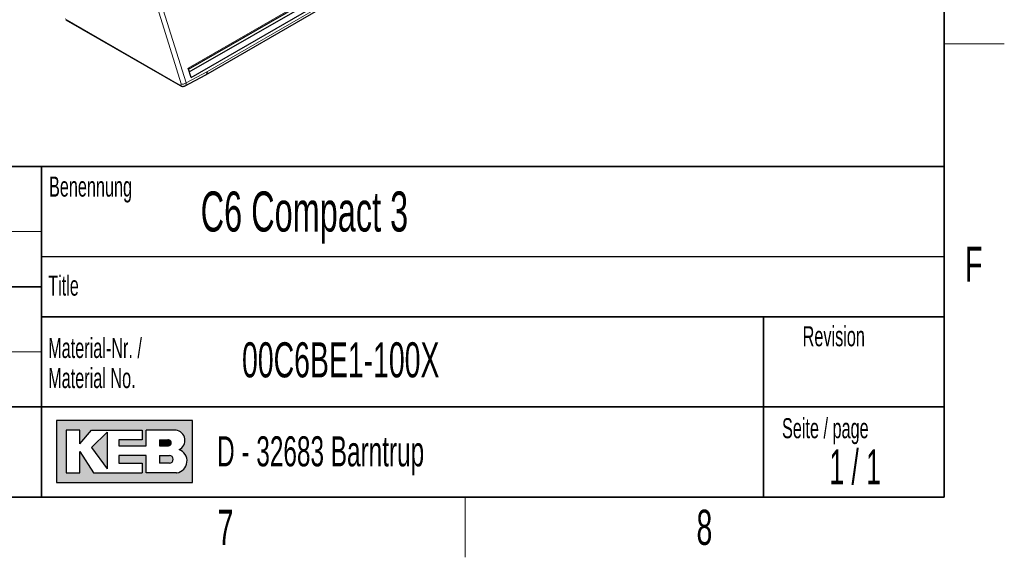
# Model space of a CAD drawing. Header units: millimetres. Extents: x 5 to 418, y 2 to 292.
# Tile 21 of 26: x 316 to 414, y 6 to 60. Entities that reach past the tile are written whole.
import ezdxf

# ---------------------------------------------------------------- set-up
doc = ezdxf.new("R2010")
doc.units = ezdxf.units.MM
doc.layers.add('SLD-0', color=7, linetype='Continuous')
doc.styles.add('SLDTEXTSTYLE0', font='TXT', dxfattribs={"width": 0.605})
doc.styles.add('SLDTEXTSTYLE1', font='TXT', dxfattribs={"width": 0.563})

msp = doc.modelspace()

# ---------------------------------------------------------------- hatches: boundary and pattern name
at = {"linetype": 'Continuous'}
h = msp.add_hatch(color=7, dxfattribs=at)
h.paths.add_polyline_path([(319.519086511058, 13.45626988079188), (333.083981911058, 13.45626988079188), (333.083981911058, 19.65736492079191), (319.519086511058, 19.65736492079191)], flags=0)
edge = h.paths.add_edge_path(flags=0)
edge.add_arc((331.3188604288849, 15.61738520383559), 1.20464082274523, -81.72003226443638, 70.1709600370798, ccw=False)
edge.add_line((331.4923410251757, 14.42530131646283), (331.480008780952, 14.42519098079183))
edge.add_line((331.480008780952, 14.42519098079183), (328.4331606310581, 14.42519098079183))
edge.add_line((328.4331606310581, 14.42519098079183), (328.4331606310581, 16.16924896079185))
edge.add_line((328.4331606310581, 16.16924896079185), (325.7201815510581, 16.16924896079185))
edge.add_line((325.7201815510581, 16.16924896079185), (325.7201815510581, 15.39411208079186))
edge.add_line((325.7201815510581, 15.39411208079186), (328.0455921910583, 15.39411208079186))
edge.add_line((328.0455921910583, 15.39411208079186), (328.0455921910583, 14.42519098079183))
edge.add_line((328.0455921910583, 14.42519098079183), (323.2009866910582, 14.42519098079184))
edge.add_line((323.2009866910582, 14.42519098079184), (321.8444971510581, 16.55681740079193))
edge.add_line((321.8444971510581, 16.55681740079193), (321.8444971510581, 14.42519098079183))
edge.add_line((321.8444971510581, 14.42519098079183), (320.4880076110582, 14.42519098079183))
edge.add_line((320.4880076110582, 14.42519098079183), (320.4880076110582, 18.68844382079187))
edge.add_line((320.4880076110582, 18.68844382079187), (321.8444971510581, 18.68844382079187))
edge.add_line((321.8444971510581, 18.68844382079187), (321.8444971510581, 17.33195428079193))
edge.add_line((321.8444971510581, 17.33195428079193), (323.0072024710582, 18.68844382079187))
edge.add_line((323.0072024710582, 18.68844382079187), (328.0455921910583, 18.68844382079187))
edge.add_line((328.0455921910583, 18.68844382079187), (328.0455921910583, 17.71952272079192))
edge.add_line((328.0455921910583, 17.71952272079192), (325.7201815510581, 17.71952272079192))
edge.add_line((325.7201815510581, 17.71952272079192), (325.7201815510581, 17.13817006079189))
edge.add_line((325.7201815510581, 17.13817006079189), (328.4331606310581, 17.13817006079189))
edge.add_line((328.4331606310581, 17.13817006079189), (328.4331606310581, 18.68844382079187))
edge.add_line((328.4331606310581, 18.68844382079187), (331.4242487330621, 18.68844382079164))
edge.add_line((331.4242487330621, 18.68844382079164), (331.4256482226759, 18.68844382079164))
edge.add_line((331.4256482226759, 18.68844382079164), (331.4259454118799, 18.68845828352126))
edge.add_arc((331.2860949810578, 17.67430640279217), 1.023749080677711, -64.45894120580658, 82.14849338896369, ccw=False)
msp.add_hatch(color=7, dxfattribs=at).paths.add_polyline_path([(324.5574762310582, 14.81275942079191), (324.557476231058, 18.49465960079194), (323.0072024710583, 16.94438584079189)], flags=0)
h = msp.add_hatch(color=7, dxfattribs=at)
edge = h.paths.add_edge_path(flags=0)
edge.add_line((329.7896501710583, 17.13817006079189), (330.6013652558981, 17.13817006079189))
edge.add_arc((330.6568434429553, 17.42884639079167), 0.2959232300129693, 259.1945394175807, 460.8054605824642)
edge.add_line((330.6013652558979, 17.71952272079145), (329.7896501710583, 17.71952272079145))
edge.add_line((329.7896501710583, 17.71952272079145), (329.7896501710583, 17.13817006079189))
h = msp.add_hatch(color=7, dxfattribs=at)
edge = h.paths.add_edge_path(flags=0)
edge.add_line((329.7896501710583, 15.39411208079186), (330.7588584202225, 15.39411208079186))
edge.add_arc((330.7588584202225, 15.78168052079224), 0.3875684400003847, 270.0000000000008, 450.0000000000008)
edge.add_line((330.7588584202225, 16.16924896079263), (330.7386620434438, 16.16924896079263))
edge.add_line((330.7386620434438, 16.16924896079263), (329.7896501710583, 16.16924896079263))
edge.add_line((329.7896501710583, 16.16924896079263), (329.7896501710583, 15.39411208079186))

# ---------------------------------------------------------------- linework, layer by layer
at = {"color": 7, "linetype": 'Continuous', "lineweight": 18}
for p, q in [((332.6352691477, 54.8008717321), (390.6028900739, 88.2648669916)), ((328.5330568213, 64.1500291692), (331.9373420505, 53.2570920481)), ((329.0280315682, 64.1927406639), (332.4215027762, 53.3344059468)), ((334.5513199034, 54.4780378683), (345.9561679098, 61.0619164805)), ((320.3819631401, 59.7271777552), (331.7663823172, 53.155092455)), ((332.4215027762, 53.3344059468), (334.5513199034, 54.4780378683))]:
    msp.add_line(p, q, dxfattribs=at)
at = {"color": 7, "linetype": 'Continuous', "lineweight": 25}
for p, q in [((332.6666140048, 54.7005753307), (390.5303884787, 88.1046213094)), ((332.7487941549, 54.4376175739), (345.3869469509, 61.7334678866)), ((332.9227941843, 53.8808571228), (345.9561679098, 61.4048636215)), ((334.3976768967, 54.1525588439), (345.8111647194, 60.741425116)), ((320.4436507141, 59.6442459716), (331.8280698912, 53.0721606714)), ((332.2701155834, 53.0101104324), (334.3999327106, 54.1537423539)), ((332.9227941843, 53.8808571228), (332.6352691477, 54.8008717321))]:
    msp.add_line(p, q, dxfattribs=at)
for points, knots in [([(334.3882819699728, 54.16195436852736), (334.4034503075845, 54.16571728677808), (334.4656592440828, 54.18114990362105), (334.5290854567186, 54.29280590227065), (334.5439086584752, 54.41629585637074), (334.5513199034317, 54.47803786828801)], [0, 0, 0, 0, 0.1388469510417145, 0.5694441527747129, 1, 1, 1, 1]), ([(331.8387717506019, 53.06669583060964), (331.8768046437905, 53.04874782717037), (331.9557908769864, 53.0114736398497), (332.0812601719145, 52.98724568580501), (332.2081120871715, 52.98967698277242), (332.2815069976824, 53.0205704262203), (332.3189353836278, 53.0363248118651)], [0, 0, 0, 0, 0.2270093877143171, 0.4714502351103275, 0.7304613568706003, 0.9999999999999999, 0.9999999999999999, 0.9999999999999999, 0.9999999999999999])]:
    msp.add_open_spline(points, degree=3, knots=knots, dxfattribs=at)
at = {"color": 7, "linetype": 'Continuous', "lineweight": 18}
for points, knots in [([(331.9373420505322, 53.25709204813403), (331.946706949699, 53.22586968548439), (331.9508325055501, 53.19766165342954), (331.9450261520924, 53.15293765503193), (331.9355644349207, 53.13617535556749), (331.9044607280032, 53.11667919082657), (331.8827879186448, 53.11398795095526), (331.8302918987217, 53.12364765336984), (331.7992069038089, 53.13656909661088), (331.7663823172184, 53.15509245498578)], [0, 0, 0, 0, 0.25, 0.25, 0.5, 0.5, 0.75, 0.75, 1, 1, 1, 1]), ([(331.7663823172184, 53.15509245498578), (331.7765326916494, 53.13012194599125), (331.792937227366, 53.08976583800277), (331.8281216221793, 53.07642016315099), (331.8415355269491, 53.07133217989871)], [0, 0, 0, 0, 0.6187541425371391, 1, 1, 1, 1]), ([(331.9373420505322, 53.25709204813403), (331.9665087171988, 53.2402544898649), (332.0030593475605, 53.22681817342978), (332.0870568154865, 53.21310466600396), (332.1343929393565, 53.21300924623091), (332.2289312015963, 53.22810572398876), (332.2758134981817, 53.24324654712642), (332.3582026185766, 53.2835297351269), (332.3936105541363, 53.30845685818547), (332.4215027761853, 53.33440594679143)], [0, 0, 0, 0, 0.25, 0.25, 0.5, 0.5, 0.75, 0.75, 1, 1, 1, 1]), ([(332.4215027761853, 53.33440594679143), (332.4236502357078, 53.26035640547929), (332.4276963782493, 53.12083573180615), (332.3477080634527, 53.06562739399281), (332.3101729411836, 53.03972046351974)], [0, 0, 0, 0, 0.530742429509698, 1, 1, 1, 1])]:
    msp.add_open_spline(points, degree=3, knots=knots, dxfattribs=at)
at = {"layer": 'SLD-0', "lineweight": 35}
for p, q in [((408, 12), (408, 282.5)), ((318, 45), (266.3304509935, 45)), ((318, 45), (318, 12)), ((318, 45), (318, 40.1053465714)), ((318, 45), (408, 45)), ((318, 45), (318, 12)), ((408, 45), (408, 12)), ((266.3304509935, 33), (318, 33)), ((408, 30), (318, 30)), ((390, 12), (390, 30)), ((266.3304509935, 21), (318, 21)), ((318, 21), (390, 21)), ((390, 21), (408, 21)), ((26, 12), (408, 12)), ((266.3304509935, 12), (318, 12)), ((408, 12), (318, 12))]:
    msp.add_line(p, q, dxfattribs=at)
at = {"layer": 'SLD-0', "lineweight": 18}
for p, q in [((408, 57.25), (414, 57.25)), ((266.3304509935, 38.5), (318, 38.5)), ((266.3304509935, 26.5), (318, 26.5)), ((360.25, 6), (360.25, 12))]:
    msp.add_line(p, q, dxfattribs=at)
at = {"layer": 'SLD-0'}
for p, q in [((318, 36), (408, 36)), ((331.4242487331, 18.6884438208), (331.4256482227, 18.6884438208)), ((331.4256482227, 18.6884438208), (331.4259454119, 18.6884582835)), ((331.480008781, 14.4251909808), (331.4923410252, 14.4253013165))]:
    msp.add_line(p, q, dxfattribs=at)
at = {"layer": 'SLD-0', "linetype": 'Continuous'}
for p, q in [((333.0839819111, 19.6573649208), (319.5190865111, 19.6573649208)), ((319.5190865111, 19.6573649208), (319.5190865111, 13.4562698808)), ((333.0839819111, 13.4562698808), (333.0839819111, 19.6573649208)), ((321.8444971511, 18.6884438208), (320.4880076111, 18.6884438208)), ((320.4880076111, 18.6884438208), (320.4880076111, 14.4251909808)), ((321.8444971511, 17.3319542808), (323.0072024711, 18.6884438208)), ((321.8444971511, 17.3319542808), (321.8444971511, 18.6884438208)), ((323.0072024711, 18.6884438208), (328.0455921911, 18.6884438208)), ((328.0455921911, 18.6884438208), (328.0455921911, 17.7195227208)), ((331.4242487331, 18.6884438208), (328.4331606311, 18.6884438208)), ((328.4331606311, 17.1381700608), (328.4331606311, 18.6884438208)), ((331.4242487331, 18.6884438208), (331.4256482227, 18.6884438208)), ((331.4256482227, 18.6884438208), (331.4259454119, 18.6884582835)), ((324.5574762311, 18.4946596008), (323.0072024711, 16.9443858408)), ((324.5574762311, 18.4946596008), (324.5574762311, 14.8127594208)), ((325.7201815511, 17.7195227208), (325.7201815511, 17.1381700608)), ((328.0455921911, 17.7195227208), (325.7201815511, 17.7195227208)), ((329.7896501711, 17.7195227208), (330.6013652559, 17.7195227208)), ((329.7896501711, 17.7195227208), (329.7896501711, 17.1381700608)), ((323.0072024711, 16.9443858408), (324.5574762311, 14.8127594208)), ((325.7201815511, 17.1381700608), (328.4331606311, 17.1381700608)), ((329.7896501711, 17.1381700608), (330.6013652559, 17.1381700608)), ((321.8444971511, 14.4251909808), (321.8444971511, 16.5568174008)), ((321.8444971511, 16.5568174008), (323.2009866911, 14.4251909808)), ((325.7201815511, 16.1692489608), (325.7201815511, 15.3941120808)), ((328.4331606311, 16.1692489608), (325.7201815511, 16.1692489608)), ((328.4331606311, 14.4251909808), (328.4331606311, 16.1692489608)), ((329.7896501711, 16.1692489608), (330.7588584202, 16.1692489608)), ((329.7896501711, 16.1692489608), (329.7896501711, 15.3941120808)), ((330.7386620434, 16.1692489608), (330.7588584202, 16.1692489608)), ((325.7201815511, 15.3941120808), (328.0455921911, 15.3941120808)), ((328.0455921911, 15.3941120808), (328.0455921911, 14.4251909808)), ((330.7588584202, 15.3941120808), (329.7896501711, 15.3941120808)), ((320.4880076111, 14.4251909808), (321.8444971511, 14.4251909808)), ((323.2009866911, 14.4251909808), (328.0455921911, 14.4251909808)), ((331.480008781, 14.4251909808), (328.4331606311, 14.4251909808)), ((331.480008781, 14.4251909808), (331.4923410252, 14.4253013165)), ((319.5190865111, 13.4562698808), (333.0839819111, 13.4562698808))]:
    msp.add_line(p, q, dxfattribs=at)
for centre, radius, start, end in [((331.2860949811, 17.6743064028), 1.023749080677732, 295.5410587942, 82.148493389), ((330.656843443, 17.4288463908), 0.2959232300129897, 259.1945394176, 100.8054605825), ((331.3188604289, 15.6173852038), 1.204640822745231, 278.2799677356, 70.1709600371), ((330.7588584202, 15.7816805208), 0.3875684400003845, 270, 90)]:
    msp.add_arc(centre, radius, start, end, dxfattribs=at)

# ---------------------------------------------------------------- texts
at = {"layer": 'SLD-0'}
for s, insert, char_height, attachment_point, style in [('Benennung', (318.7636716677, 43.9908879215), 2, 1, 'SLDTEXTSTYLE0'), ('C6 Compact 3', (333.8826865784, 42.5045192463), 4, 1, 'SLDTEXTSTYLE0'), ('F', (410.9536166, 37.0010772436), 3.5, 2, 'SLDTEXTSTYLE0'), ('Title', (318.6797653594, 34.1107265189), 2, 1, 'SLDTEXTSTYLE0'), ('Revision', (393.8965220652, 29.0591225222), 2, 1, 'SLDTEXTSTYLE0'), ('Material-Nr. /', (318.6797653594, 27.8878268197), 2, 1, 'SLDTEXTSTYLE0'), ('Material No.', (318.6797653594, 24.8878267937), 2, 1, 'SLDTEXTSTYLE0'), ('Seite / page', (391.8390568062, 19.8830679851), 2, 1, 'SLDTEXTSTYLE0'), ('D - 32683 Barntrup', (335.5202035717, 18.0786992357), 3, 1, 'SLDTEXTSTYLE0'), ('1 / 1', (399.1297679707, 16.7706515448), 3.5, 2, 'SLDTEXTSTYLE1'), ('7', (336.3527123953, 10.7429955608), 3.5, 2, 'SLDTEXTSTYLE0'), ('8', (384.1027123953, 10.7429955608), 3.5, 2, 'SLDTEXTSTYLE0')]:
    msp.add_mtext(s, dxfattribs=dict(at, insert=insert, char_height=char_height, attachment_point=attachment_point, style=style))
at = {"layer": 'SLD-0', "color": 7, "insert": (338.0068658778, 27.4545052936), "char_height": 3.5, "attachment_point": 1, "style": 'SLDTEXTSTYLE0'}
msp.add_mtext('00C6BE1-100X', dxfattribs=at)

doc.saveas('drawing.dxf')
